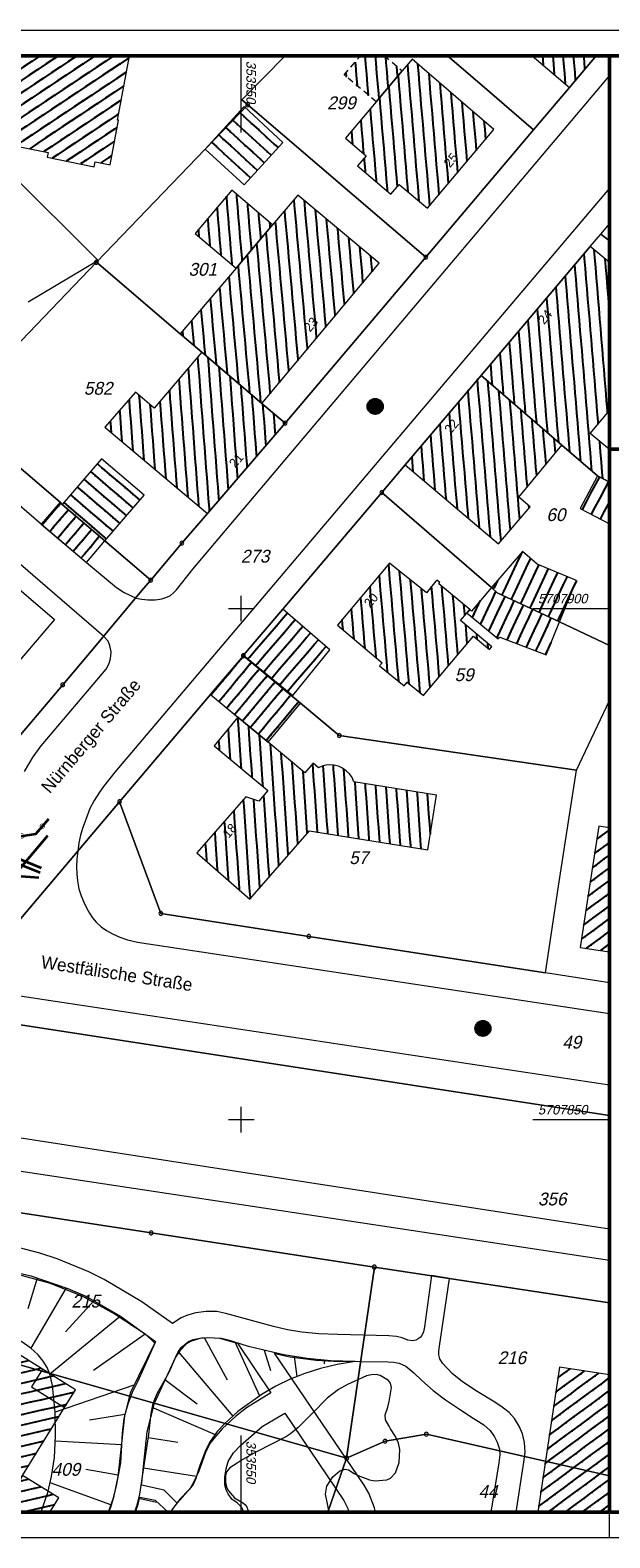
# Model space of a CAD drawing. Extents: x 353221 to 353679, y 5707809 to 5707957.
# Tile 14 of 21: x 353529 to 353586, y 5707809 to 5707957. Entities that reach past the tile are written whole.
import ezdxf

# ---------------------------------------------------------------- set-up
doc = ezdxf.new("R2010")
doc.units = 0
doc.header["$MEASUREMENT"] = 0
doc.linetypes.add('LINE_LT_1', pattern=[1, 0.6, -0.4])
doc.linetypes.add('LINE_LT_4', pattern=[10000, 10000, 0])
for name, color, linetype in [('ALK', 7, 'Continuous'), ('Beschriftung-Punkte', 7, 'Continuous'), ('Gebäude', 7, 'Continuous'), ('Kanaldeckel', 7, 'Continuous'), ('Topographie', 7, 'Continuous'), ('Verm Rahmen P-1', 7, 'Continuous'), ('Verm Schriftfeld P-1', 7, 'Continuous'), ('Vers-1kV', 7, 'Continuous'), ('Vers-Beleuchtung', 7, 'Continuous'), ('Vers-FM_T-Com', 7, 'Continuous'), ('Vers-Gas', 7, 'Continuous'), ('ZL_Linien', 7, 'Continuous'), ('ZZL-Böschungen', 7, 'Continuous')]:
    doc.layers.add(name, color=color, linetype=linetype)
doc.styles.add('10', font='txt', dxfattribs={"oblique": 13.5, "height": 1})
doc.styles.add('2001', font='txt', dxfattribs={"oblique": 13.5, "height": 1})
doc.styles.add('2003', font='txt', dxfattribs={"height": 1})
doc.styles.add('2004', font='txt', dxfattribs={"height": 1})
doc.styles.add('44', font='txt', dxfattribs={"height": 1})
doc.styles.add('9', font='txt', dxfattribs={"width": 0.8, "height": 1})

# ---------------------------------------------------------------- blocks, each defined once
blk = doc.blocks.new('V-Gas')
at = {"color": 30, "true_color": 0xff8c28, "insert": (0, 0.02), "char_height": 1, "attachment_point": 5, "line_spacing_factor": 0.959981, "style": '9'}
blk.add_mtext('G', dxfattribs=at)
blk = doc.blocks.new('SymLine4')
at = {"xscale": 0.5, "yscale": 0.5}
for p, rotation in [((353530.55, 5707878.69), 49.33047065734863), ((353523.42, 5707877.67), 354.8681488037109), ((353524.27, 5707877.66), 4.330501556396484), ((353525.41, 5707877.61), 353.0205093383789), ((353526.65, 5707877.53), 0.5164192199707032), ((353528.55, 5707877.74), 8.72918014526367), ((353521.67, 5707876.2), 48.73999328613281), ((353515.45, 5707872.15), 348.3663711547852), ((353519.02, 5707873.19), 48.73999328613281), ((353512.8, 5707870.7), 78.36636428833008), ((353512.02, 5707866.88), 78.36636428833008)]:
    blk.add_blockref('V-Gas', p, dxfattribs=dict(at, rotation=rotation))
blk = doc.blocks.new('SLOPE1')
at = {"layer": 'ZZL-Böschungen', "color": 254, "lineweight": 13, "true_color": 0xdcdcdc}
for points in [[(353512.417314, 5707838.164994), (353512.338904, 5707837.75611)], [(353515.363629, 5707837.599987), (353515.036664, 5707835.894978)], [(353518.309943, 5707837.034981), (353518.054239, 5707835.701575)], [(353521.256257, 5707836.469974), (353520.533751, 5707832.702352)], [(353524.202571, 5707835.904968), (353523.705249, 5707833.533526)], [(353527.126733, 5707835.235843), (353525.849911, 5707829.777878)], [(353530.031718, 5707834.495328), (353529.107704, 5707831.499538)], [(353532.878549, 5707833.548993), (353529.413, 5707827.649)], [(353535.588989, 5707832.275516), (353532.806389, 5707829.22151)], [(353538.188637, 5707830.778241), (353531.273, 5707825.092)], [(353540.615428, 5707829.014609), (353535.548997, 5707825.448531)], [(353539.50457, 5707824.005174), (353531.79, 5707821.372)], [(353538.607187, 5707821.156748), (353535.139878, 5707820.584569)], [(353538.295282, 5707818.178497), (353531.808424, 5707818.543077)], [(353537.974824, 5707815.201322), (353534.80464, 5707815.780476)], [(353537.234474, 5707812.299414), (353531.305026, 5707814.452282)]]:
    blk.add_lwpolyline(points, dxfattribs=at)
blk = doc.blocks.new('SLOPE2')
at = {"layer": 'ZZL-Böschungen', "color": 254, "lineweight": 13, "true_color": 0xdcdcdc}
for points in [[(353546.404221, 5707828.618103), (353548.632968, 5707824.538649)], [(353549.360271, 5707828.250599), (353551.782475, 5707822.973928)], [(353543.881053, 5707827.228121), (353549.172923, 5707820.986611)], [(353552.246598, 5707827.440356), (353552.851432, 5707825.435678)], [(353555.179545, 5707826.819561), (353555.432098, 5707824.855522)], [(353558.155932, 5707826.455655), (353558.126996, 5707826.093949)], [(353542.524407, 5707824.559583), (353545.686488, 5707822.190007)], [(353541.26189, 5707821.856677), (353547.457644, 5707819.205847)], [(353540.89369, 5707818.882218), (353543.790782, 5707818.436901)], [(353540.437908, 5707815.917043), (353545.630238, 5707815.101815)], [(353539.93345, 5707812.960662), (353541.70726, 5707812.565395)]]:
    blk.add_lwpolyline(points, dxfattribs=at)
blk = doc.blocks.new('2050')
at = {"true_color": 0x000000}
h = blk.add_hatch(color=18, dxfattribs=at)
edge = h.paths.add_edge_path(flags=0)
edge.add_arc((0, 0), 1.5, 0, 360)
at = {"color": 1, "lineweight": 25, "true_color": 0xff0000}
for q in [(-1.06, 1.06), (-1.06, -1.06), (1.06, 1.06), (1.06, -1.06)]:
    blk.add_line((0, 0), q, dxfattribs=at)
blk.add_circle((0, 0), 1.5, dxfattribs=at)

msp = doc.modelspace()

# ---------------------------------------------------------------- hatches: boundary and pattern name
at = {"layer": 'Gebäude', "true_color": 0xff0000}
h = msp.add_hatch(dxfattribs=at)
h.set_pattern_fill('STRATIS_AreaStyle125', color=1, style=0, pattern_type=2)
h.set_pattern_definition([(-146.2796, (353487.105, 5707954.0841), (-0.276616, -1.386897), [0, 0, 1])])
h.paths.add_polyline_path([(353497.33, 5707954.08), (353539.08, 5707954.08), (353537.88, 5707947.79), (353538, 5707947.76), (353537.17, 5707943.42), (353535.72, 5707943.71), (353535.62, 5707943.22), (353531, 5707944.14), (353531.1, 5707944.62), (353507.86, 5707949.26), (353504.13, 5707929.77), (353504.37, 5707929.72), (353502.54, 5707920.21), (353502.29, 5707920.25), (353498.57, 5707900.84), (353498.82, 5707900.79), (353497.85, 5707895.78), (353497.62, 5707895.83), (353487.1, 5707897.84), (353488.11, 5707903.04), (353488.34, 5707903), (353492.01, 5707922.25), (353491.76, 5707922.29), (353493.59, 5707931.79), (353493.82, 5707931.75), (353497.55, 5707951.18), (353496.8, 5707951.32)])
h = msp.add_hatch(dxfattribs=at)
h.set_pattern_fill('STRATIS_AreaStyle131', color=1, style=0, pattern_type=2)
h.set_pattern_definition([(-85.167, (353560.084, 5707954.0841), (1.0807, -0.91219), [0, 0, 1])])
h.paths.add_polyline_path([(353563.99, 5707954.08), (353561.67, 5707954.08), (353560.08, 5707952.2), (353563.2, 5707949.57), (353565.75, 5707952.6)])
h = msp.add_hatch(dxfattribs=at)
h.set_pattern_fill('STRATIS_AreaStyle132', color=1, style=0, pattern_type=2)
h.set_pattern_definition([(-85.1873, (353560.189, 5707953.731), (1.080372, -0.912576), [0, 0, 1])])
h.paths.add_polyline_path([(353565.75, 5707952.6), (353563.2, 5707949.57), (353560.19, 5707946), (353562.21, 5707944.28), (353561.38, 5707943.29), (353564.64, 5707940.52), (353565.45, 5707941.48), (353568.21, 5707939.15), (353574.72, 5707946.86), (353571.94, 5707949.25), (353566.71, 5707953.73)])
h = msp.add_hatch(dxfattribs=at)
h.set_pattern_fill('STRATIS_AreaStyle161', color=1, style=0, pattern_type=2)
h.set_pattern_definition([(-85.223, (353578.4642, 5707954.0841), (1.07981, -0.91324), [0, 0, 1])])
h.paths.add_polyline_path([(353584.73, 5707954.08), (353578.46, 5707954.08), (353582.1, 5707950.98)])
h = msp.add_hatch(dxfattribs=at)
h.set_pattern_fill('STRATIS_AreaStyle133', color=1, style=0, pattern_type=2)
h.set_pattern_definition([(-42.518, (353546.6466, 5707950.1008), (1.41289, 0.06124), [0, 0, 1])])
h.paths.add_polyline_path([(353554.06, 5707945.59), (353550.29, 5707949.12), (353546.47, 5707944.95), (353550.28, 5707941.46)])
h = msp.add_hatch(dxfattribs=at)
h.set_pattern_fill('STRATIS_AreaStyle129', color=1, style=0, pattern_type=2)
h.set_pattern_definition([(-84.861, (353544.045, 5707940.442), (1.085554, -0.906406), [0, 0, 1])])
h.paths.add_polyline_path([(353563.5, 5707933.8), (353555.52, 5707940.44), (353553.07, 5707937.54), (353549.49, 5707933.3), (353544.04, 5707926.87), (353546.15, 5707925.07), (353552.03, 5707920.06)])
h = msp.add_hatch(dxfattribs=at)
h.set_pattern_fill('STRATIS_AreaStyle130', color=1, style=0, pattern_type=2)
h.set_pattern_definition([(-265.205, (353545.503, 5707940.92), (-1.080095, 0.9129), [0, 0, 1])])
h.paths.add_polyline_path([(353553.07, 5707937.54), (353549.07, 5707940.92), (353545.5, 5707936.7), (353549.49, 5707933.3)])
h = msp.add_hatch(dxfattribs=at)
h.set_pattern_fill('STRATIS_AreaStyle162', color=1, style=0, pattern_type=2)
h.set_pattern_definition([(-265.2897, (353573.462, 5707935.423), (-1.07874, 0.914505), [0, 0, 1])])
h.paths.add_polyline_path([(353586.03, 5707919.36), (353586.03, 5707933.86), (353584.15, 5707935.42), (353573.46, 5707922.81), (353581.37, 5707915.99), (353584.85, 5707912.99), (353586.03, 5707912.35), (353586.03, 5707915.54), (353584.14, 5707917.13)])
h = msp.add_hatch(dxfattribs=at)
h.set_pattern_fill('STRATIS_AreaStyle128', color=1, style=0, pattern_type=2)
h.set_pattern_definition([(-85.6695, (353536.666, 5707925.068), (1.072654, -0.921636), [0, 0, 1])])
h.paths.add_polyline_path([(353546.69, 5707909.29), (353554.29, 5707918.13), (353552.03, 5707920.06), (353546.15, 5707925.07), (353541.47, 5707919.61), (353539.64, 5707921.18), (353536.67, 5707917.73)])
h = msp.add_hatch(dxfattribs=at)
h.set_pattern_fill('STRATIS_AreaStyle138', color=1, style=0, pattern_type=2)
h.set_pattern_definition([(-265.289, (353566.052, 5707922.812), (-1.078753, 0.91449), [0, 0, 1])])
h.paths.add_polyline_path([(353581.37, 5707915.99), (353573.46, 5707922.81), (353566.05, 5707914.07), (353575.16, 5707906.32), (353578.25, 5707909.96), (353577.14, 5707910.9)])
h = msp.add_hatch(dxfattribs=at)
h.set_pattern_fill('STRATIS_AreaStyle127', color=1, style=0, pattern_type=2)
h.set_pattern_definition([(-40.62, (353532.6666, 5707915.6198), (1.41008, 0.108), [0, 0, 1])])
h.paths.add_polyline_path([(353536.67, 5707906.62), (353540.51, 5707911.1), (353536.34, 5707914.63), (353532.49, 5707910.19)])
h = msp.add_hatch(dxfattribs=at)
h.set_pattern_fill('STRATIS_AreaStyle160', color=1, style=0, pattern_type=2)
h.set_pattern_definition([(-117.79, (353583.3436, 5707913.9698), (0.41844, -1.35089), [0, 0, 1])])
h.paths.add_polyline_path([(353586.03, 5707908.27), (353586.03, 5707912.35), (353584.85, 5707912.99), (353583.17, 5707909.78)])
h = msp.add_hatch(dxfattribs=at)
h.set_pattern_fill('STRATIS_AreaStyle126', color=1, style=0, pattern_type=2)
h.set_pattern_definition([(-130.347, (353530.6166, 5707911.3738), (0.11472, -1.40955), [0, 0, 1])])
h.paths.add_polyline_path([(353532.27, 5707910.39), (353530.44, 5707908.26), (353534.86, 5707904.51), (353536.67, 5707906.62), (353532.49, 5707910.19)])
h = msp.add_hatch(dxfattribs=at)
h.set_pattern_fill('STRATIS_AreaStyle158', color=1, style=0, pattern_type=2)
h.set_pattern_definition([(-115.043, (353574.6396, 5707906.5628), (0.4827, -1.329285), [0, 0, 1])])
h.paths.add_polyline_path([(353582.81, 5707902.74), (353578.95, 5707904.35), (353577.53, 5707905.58), (353574.47, 5707902.05), (353575.05, 5707901.54), (353581.15, 5707898.69)])
h = msp.add_hatch(dxfattribs=at)
h.set_pattern_fill('STRATIS_AreaStyle137', color=1, style=0, pattern_type=2)
h.set_pattern_definition([(-265.112, (353559.395, 5707904.435), (-1.08157, 0.911154), [0, 0, 1])])
h.paths.add_polyline_path([(353564.5, 5707904.43), (353559.4, 5707898.37), (353563.77, 5707894.69), (353563.52, 5707894.38), (353565.94, 5707892.43), (353566.22, 5707892.78), (353567.82, 5707891.49), (353568.13, 5707891.86), (353572.71, 5707897.29), (353574.27, 5707895.98), (353574.51, 5707896.26), (353571.46, 5707898.82), (353572.08, 5707899.55), (353572.36, 5707899.9), (353569.33, 5707902.42), (353569.42, 5707902.53), (353569.12, 5707902.78), (353569.03, 5707902.67), (353568.11, 5707901.52)])
h = msp.add_hatch(dxfattribs=at)
h.set_pattern_fill('STRATIS_AreaStyle159', color=1, style=0, pattern_type=2)
h.set_pattern_definition([(-295.043, (353572.2506, 5707903.0348), (-0.4827, 1.329285), [0, 0, 1])])
h.paths.add_polyline_path([(353572.26, 5707899.41), (353575.15, 5707897.02), (353575.29, 5707897.19), (353579.82, 5707895.47), (353581.15, 5707898.69), (353575.05, 5707901.54), (353574.47, 5707902.05), (353572.54, 5707899.75), (353572.36, 5707899.9), (353572.08, 5707899.55)])
h = msp.add_hatch(dxfattribs=at)
h.set_pattern_fill('STRATIS_AreaStyle135', color=1, style=0, pattern_type=2)
h.set_pattern_definition([(-310.752, (353550.4086, 5707900.9268), (-0.10477, 1.41033), [0, 0, 1])])
h.paths.add_polyline_path([(353550.23, 5707895.42), (353555.05, 5707891.5), (353558.68, 5707895.97), (353554.07, 5707899.94)])
h = msp.add_hatch(dxfattribs=at)
h.set_pattern_fill('STRATIS_AreaStyle134', color=1, style=0, pattern_type=2)
h.set_pattern_definition([(-129.7615, (353547.1696, 5707896.3648), (0.12912, -1.40831), [0, 0, 1])])
h.paths.add_polyline_path([(353547, 5707891.6), (353549.68, 5707889.36), (353552.62, 5707886.92), (353555.79, 5707890.74), (353554.66, 5707891.68), (353550.21, 5707895.38), (353547.3, 5707891.96)])
h = msp.add_hatch(dxfattribs=at)
h.set_pattern_fill('STRATIS_AreaStyle136', color=1, style=0, pattern_type=2)
h.set_pattern_definition([(-266.0297, (353545.655, 5707889.362), (-1.06684, 0.92836), [0, 0, 1])])
h.paths.add_polyline_path([(353558.62, 5707884.7), (353558.26, 5707884.66), (353557.9, 5707884.56), (353557.56, 5707884.4), (353557.02, 5707884.86), (353556.23, 5707883.91), (353552.62, 5707886.92), (353549.68, 5707889.36), (353547.36, 5707886.58), (353551.67, 5707882.99), (353552.61, 5707882.21), (353551.73, 5707881.15), (353550.46, 5707881.59), (353545.66, 5707876.08), (353550.84, 5707871.56), (353556.67, 5707878.26), (353568.26, 5707876.4), (353569.11, 5707881.73), (353561.02, 5707883.04), (353560.84, 5707883.45), (353560.59, 5707883.82), (353560.28, 5707884.13), (353559.91, 5707884.39), (353559.5, 5707884.57), (353559.07, 5707884.68)])
h = msp.add_hatch(dxfattribs=at)
h.set_pattern_fill('STRATIS_AreaStyle157', color=1, style=0, pattern_type=2)
h.set_pattern_definition([(-323.673, (353583.148, 5707878.715), (0.21325, 1.39804), [0, 0, 1])])
h.paths.add_polyline_path([(353586.03, 5707866.41), (353586.03, 5707878.55), (353584.98, 5707878.71), (353584.07, 5707872.82), (353583.15, 5707866.85)])
h = msp.add_hatch(dxfattribs=at)
h.set_pattern_fill('STRATIS_AreaStyle154', color=1, style=0, pattern_type=2)
h.set_pattern_definition([(-347.038, (353510.156, 5707830.251), (0.750214, 1.198824), [0, 0, 1])])
h.paths.add_polyline_path([(353526.39, 5707811.58), (353512.11, 5707811.58), (353512.45, 5707812.13), (353510.16, 5707813.56), (353510.57, 5707814.21), (353512.75, 5707817.69), (353511.73, 5707818.33), (353518.35, 5707828.95), (353519.16, 5707830.25), (353522.35, 5707828.25), (353523.46, 5707830.02), (353530.56, 5707825.57), (353533.78, 5707823.56), (353532.7, 5707821.82), (353528.61, 5707815.19)])
h = msp.add_hatch(dxfattribs=at)
h.set_pattern_fill('STRATIS_AreaStyle163', color=1, style=0, pattern_type=2)
h.set_pattern_definition([(-323.567, (353579.0147, 5707825.773), (0.210666, 1.398435), [0, 0, 1])])
h.paths.add_polyline_path([(353586.03, 5707811.58), (353586.03, 5707825.04), (353581.14, 5707825.77), (353579.01, 5707811.58)])
h = msp.add_hatch(dxfattribs=at)
h.set_pattern_fill('STRATIS_AreaStyle155', color=1, style=0, pattern_type=2)
h.set_pattern_definition([(-346.677, (353526.3903, 5707815.186), (0.74265, 1.20353), [0, 0, 1])])
h.paths.add_polyline_path([(353531.28, 5707811.58), (353526.39, 5707811.58), (353528.61, 5707815.19), (353532.15, 5707813)])

# ---------------------------------------------------------------- linework, layer by layer
at = {"layer": 'ALK', "color": 1, "lineweight": 18, "true_color": 0xff0000}
for points in [[(353338.91, 5707954.08), (353331.53, 5707909.59), (353354.91, 5707905.12), (353369.7, 5707902.28), (353426.95, 5707891.3), (353491.37, 5707878.94), (353516.87, 5707873.93), (353521.89, 5707879.89), (353526.98, 5707885.94), (353532.53, 5707892.54), (353535.31, 5707895.83), (353540.45, 5707901.94), (353541.15, 5707902.77), (353536.67, 5707906.62), (353532.49, 5707910.19), (353532.27, 5707910.39), (353521.85, 5707919.32), (353535.83, 5707933.87), (353546.47, 5707944.95), (353550.63, 5707949.28), (353550.07, 5707949.75), (353554.3, 5707954.08)], [(353584.73, 5707954.08), (353582.1, 5707950.98), (353578.6, 5707946.84), (353568.05, 5707934.37), (353554.29, 5707918.13), (353546.69, 5707909.29), (353544.19, 5707906.39), (353541.15, 5707902.77), (353540.45, 5707901.94), (353535.31, 5707895.83), (353532.53, 5707892.54), (353526.98, 5707885.94), (353521.89, 5707879.89), (353516.87, 5707873.93), (353514.11, 5707871.16), (353505.95, 5707862.98), (353502.65, 5707859.67), (353490.34, 5707847.35), (353484.97, 5707841.96), (353469.02, 5707817.13), (353465.45, 5707811.58)], [(353554.3, 5707954.08), (353550.07, 5707949.75), (353550.63, 5707949.28), (353568.05, 5707934.37), (353578.6, 5707946.84), (353573.58, 5707951.16), (353570.17, 5707954.08)], [(353570.17, 5707954.08), (353573.58, 5707951.16), (353578.6, 5707946.84), (353582.1, 5707950.98), (353584.73, 5707954.08)], [(353477.17, 5707811.58), (353492.84, 5707836.16), (353502.65, 5707844.71), (353518.83, 5707859.05), (353520.38, 5707860.49), (353521.59, 5707861.62), (353538.09, 5707881.09), (353547, 5707891.6), (353547.3, 5707891.96), (353550.21, 5707895.38), (353550.23, 5707895.42), (353554.07, 5707899.94), (353563.75, 5707911.35), (353566.05, 5707914.07), (353573.46, 5707922.81), (353584.15, 5707935.42), (353585.18, 5707936.63), (353586.03, 5707937.64)], [(353586.03, 5707935.96), (353585.18, 5707936.63), (353586.03, 5707937.64)], [(353586.03, 5707912.35), (353584.85, 5707912.99), (353581.37, 5707915.99), (353573.46, 5707922.81), (353584.15, 5707935.42), (353585.18, 5707936.63), (353586.03, 5707935.96)], [(353586.03, 5707912.35), (353584.85, 5707912.99), (353581.37, 5707915.99), (353573.46, 5707922.81), (353566.05, 5707914.07), (353563.75, 5707911.35), (353574.47, 5707902.05), (353575.05, 5707901.54), (353581.15, 5707898.69), (353586.03, 5707896.39)], [(353586.03, 5707896.39), (353581.15, 5707898.69), (353575.05, 5707901.54), (353574.47, 5707902.05), (353563.75, 5707911.35), (353554.07, 5707899.94), (353550.23, 5707895.42), (353550.21, 5707895.38), (353554.66, 5707891.68), (353555.79, 5707890.74), (353559.59, 5707887.58), (353582.79, 5707884.17), (353586.03, 5707891.01)], [(353586.03, 5707863.37), (353579.76, 5707864.34), (353581.11, 5707873.25), (353582.03, 5707879.17), (353582.79, 5707884.17), (353586.03, 5707891.01)], [(353586.03, 5707863.37), (353579.76, 5707864.34), (353556.61, 5707867.92), (353542.13, 5707870.17), (353538.09, 5707881.09), (353521.59, 5707861.62), (353520.38, 5707860.49), (353518.83, 5707859.05), (353522.17, 5707860.23), (353522.44, 5707860.19), (353581.32, 5707851.13), (353586.03, 5707850.4)], [(353586.03, 5707850.4), (353581.32, 5707851.13), (353522.44, 5707860.19), (353522.17, 5707860.23), (353518.83, 5707859.05), (353502.65, 5707844.71), (353525.82, 5707841.26), (353541.19, 5707838.91), (353563.02, 5707835.57), (353586.03, 5707832.08)], [(353558.48, 5707811.58), (353560.31, 5707816.88), (353492.84, 5707836.16), (353477.17, 5707811.58)], [(353586.03, 5707832.08), (353563.02, 5707835.57), (353560.31, 5707816.88), (353564.07, 5707818.53), (353568.11, 5707819.22), (353586.03, 5707815.14)], [(353586.03, 5707815.14), (353568.11, 5707819.22), (353564.07, 5707818.53), (353560.31, 5707816.88), (353558.48, 5707811.58)]]:
    msp.add_lwpolyline(points, dxfattribs=at)
for points in [[(353568.05, 5707934.37), (353550.63, 5707949.28), (353546.47, 5707944.95), (353535.83, 5707933.87), (353544.04, 5707926.87), (353546.15, 5707925.07), (353552.03, 5707920.06), (353554.29, 5707918.13), (353568.05, 5707934.37)], [(353544.19, 5707906.39), (353546.69, 5707909.29), (353554.29, 5707918.13), (353552.03, 5707920.06), (353546.15, 5707925.07), (353544.04, 5707926.87), (353535.83, 5707933.87), (353521.85, 5707919.32), (353532.27, 5707910.39), (353532.49, 5707910.19), (353536.67, 5707906.62), (353541.15, 5707902.77), (353544.19, 5707906.39)], [(353581.11, 5707873.25), (353582.03, 5707879.17), (353582.79, 5707884.17), (353559.59, 5707887.58), (353555.79, 5707890.74), (353554.66, 5707891.68), (353550.21, 5707895.38), (353547.3, 5707891.96), (353547, 5707891.6), (353538.09, 5707881.09), (353542.13, 5707870.17), (353556.61, 5707867.92), (353579.76, 5707864.34), (353581.11, 5707873.25)], [(353502.65, 5707844.71), (353492.84, 5707836.16), (353560.31, 5707816.88), (353563.02, 5707835.57), (353541.19, 5707838.91), (353525.82, 5707841.26), (353502.65, 5707844.71)]]:
    msp.add_lwpolyline(points, close=True, dxfattribs=at)
for points in [[(353550.44, 5707949.28, 1), (353550.82, 5707949.28, 1), (353550.44, 5707949.28)], [(353567.87, 5707934.37, 1), (353568.24, 5707934.37, 1), (353567.87, 5707934.37)], [(353535.64, 5707933.87, 1), (353536.02, 5707933.87, 1), (353535.64, 5707933.87)], [(353554.1, 5707918.13, 1), (353554.48, 5707918.13, 1), (353554.1, 5707918.13)], [(353563.56, 5707911.35, 1), (353563.93, 5707911.35, 1), (353563.56, 5707911.35)], [(353544, 5707906.39, 1), (353544.38, 5707906.39, 1), (353544, 5707906.39)], [(353540.96, 5707902.77, 1), (353541.34, 5707902.77, 1), (353540.96, 5707902.77)], [(353550.02, 5707895.38, 1), (353550.39, 5707895.38, 1), (353550.02, 5707895.38)], [(353532.35, 5707892.54, 1), (353532.72, 5707892.54, 1), (353532.35, 5707892.54)], [(353559.41, 5707887.58, 1), (353559.78, 5707887.58, 1), (353559.41, 5707887.58)], [(353537.9, 5707881.09, 1), (353538.28, 5707881.09, 1), (353537.9, 5707881.09)], [(353541.94, 5707870.17, 1), (353542.32, 5707870.17, 1), (353541.94, 5707870.17)], [(353556.43, 5707867.92, 1), (353556.8, 5707867.92, 1), (353556.43, 5707867.92)], [(353541, 5707838.91, 1), (353541.38, 5707838.91, 1), (353541, 5707838.91)], [(353562.83, 5707835.57, 1), (353563.21, 5707835.57, 1), (353562.83, 5707835.57)], [(353567.92, 5707819.22, 1), (353568.3, 5707819.22, 1), (353567.92, 5707819.22)], [(353563.88, 5707818.53, 1), (353564.25, 5707818.53, 1), (353563.88, 5707818.53)], [(353560.12, 5707816.88, 1), (353560.5, 5707816.88, 1), (353560.12, 5707816.88)]]:
    msp.add_lwpolyline(points, format="xyb", close=True, dxfattribs=at)
at = {"layer": 'Gebäude', "color": 1, "linetype": 'LINE_LT_1', "lineweight": 18, "true_color": 0xff0000}
msp.add_line((353563.99, 5707954.08), (353565.75, 5707952.6), dxfattribs=at)
at = {"layer": 'Gebäude', "color": 1, "lineweight": 18, "true_color": 0xff0000}
msp.add_line((353563.2, 5707949.57), (353565.75, 5707952.6), dxfattribs=at)
for points in [[(353507.86, 5707949.26), (353531.1, 5707944.62), (353531, 5707944.14), (353535.62, 5707943.22), (353535.72, 5707943.71), (353537.17, 5707943.42), (353538, 5707947.76), (353537.88, 5707947.79), (353539.08, 5707954.08)], [(353578.46, 5707954.08), (353582.1, 5707950.98), (353584.73, 5707954.08)], [(353586.03, 5707933.86), (353584.15, 5707935.42), (353573.46, 5707922.81), (353581.37, 5707915.99), (353584.85, 5707912.99), (353586.03, 5707912.35)], [(353586.03, 5707915.54), (353584.14, 5707917.13), (353586.03, 5707919.36)], [(353586.03, 5707912.35), (353584.85, 5707912.99), (353583.17, 5707909.78), (353586.03, 5707908.27)], [(353586.03, 5707878.55), (353584.98, 5707878.71), (353584.07, 5707872.82), (353583.15, 5707866.85), (353586.03, 5707866.41)], [(353526.39, 5707811.58), (353528.61, 5707815.19), (353532.7, 5707821.82), (353533.78, 5707823.56), (353530.56, 5707825.57), (353523.46, 5707830.02), (353522.35, 5707828.25), (353519.16, 5707830.25), (353518.35, 5707828.95), (353511.73, 5707818.33), (353512.75, 5707817.69), (353510.57, 5707814.21), (353510.16, 5707813.56), (353512.45, 5707812.13), (353512.11, 5707811.58)], [(353586.03, 5707825.04), (353581.14, 5707825.77), (353579.01, 5707811.58)], [(353531.28, 5707811.58), (353532.15, 5707813), (353528.61, 5707815.19), (353526.39, 5707811.58)]]:
    msp.add_lwpolyline(points, dxfattribs=at)
at = {"layer": 'Gebäude', "color": 1, "linetype": 'LINE_LT_1', "lineweight": 18, "true_color": 0xff0000}
msp.add_lwpolyline([(353563.2, 5707949.57), (353560.08, 5707952.2), (353561.67, 5707954.08)], dxfattribs=at)
at = {"layer": 'Gebäude', "color": 1, "lineweight": 18, "true_color": 0xff0000}
for points in [[(353565.75, 5707952.6), (353563.2, 5707949.57), (353560.19, 5707946), (353562.21, 5707944.28), (353561.38, 5707943.29), (353564.64, 5707940.52), (353565.45, 5707941.48), (353568.21, 5707939.15), (353574.72, 5707946.86), (353571.94, 5707949.25), (353566.71, 5707953.73), (353565.75, 5707952.6)], [(353554.06, 5707945.59), (353550.29, 5707949.12), (353546.47, 5707944.95), (353550.28, 5707941.46), (353554.06, 5707945.59)], [(353563.5, 5707933.8), (353555.52, 5707940.44), (353553.07, 5707937.54), (353549.49, 5707933.3), (353544.04, 5707926.87), (353546.15, 5707925.07), (353552.03, 5707920.06), (353563.5, 5707933.8)], [(353553.07, 5707937.54), (353549.07, 5707940.92), (353545.5, 5707936.7), (353549.49, 5707933.3), (353553.07, 5707937.54)], [(353546.69, 5707909.29), (353554.29, 5707918.13), (353552.03, 5707920.06), (353546.15, 5707925.07), (353541.47, 5707919.61), (353539.64, 5707921.18), (353536.67, 5707917.73), (353546.69, 5707909.29)], [(353581.37, 5707915.99), (353573.46, 5707922.81), (353566.05, 5707914.07), (353575.16, 5707906.32), (353578.25, 5707909.96), (353577.14, 5707910.9), (353581.37, 5707915.99)], [(353536.67, 5707906.62), (353540.51, 5707911.1), (353536.34, 5707914.63), (353532.49, 5707910.19), (353536.67, 5707906.62)], [(353532.27, 5707910.39), (353530.44, 5707908.26), (353534.86, 5707904.51), (353536.67, 5707906.62), (353532.49, 5707910.19), (353532.27, 5707910.39)], [(353582.81, 5707902.74), (353578.95, 5707904.35), (353577.53, 5707905.58), (353574.47, 5707902.05), (353575.05, 5707901.54), (353581.15, 5707898.69), (353582.81, 5707902.74)], [(353564.5, 5707904.43), (353559.4, 5707898.37), (353563.77, 5707894.69), (353563.52, 5707894.38), (353565.94, 5707892.43), (353566.22, 5707892.78), (353567.82, 5707891.49), (353568.13, 5707891.86), (353572.71, 5707897.29), (353574.27, 5707895.98), (353574.51, 5707896.26), (353571.46, 5707898.82), (353572.08, 5707899.55), (353572.36, 5707899.9), (353569.33, 5707902.42), (353569.42, 5707902.53), (353569.12, 5707902.78), (353569.03, 5707902.67), (353568.11, 5707901.52), (353564.5, 5707904.43)], [(353572.26, 5707899.41), (353575.15, 5707897.02), (353575.29, 5707897.19), (353579.82, 5707895.47), (353581.15, 5707898.69), (353575.05, 5707901.54), (353574.47, 5707902.05), (353572.54, 5707899.75), (353572.36, 5707899.9), (353572.08, 5707899.55), (353572.26, 5707899.41)], [(353550.23, 5707895.42), (353555.05, 5707891.5), (353558.68, 5707895.97), (353554.07, 5707899.94), (353550.23, 5707895.42)], [(353547, 5707891.6), (353549.68, 5707889.36), (353552.62, 5707886.92), (353555.79, 5707890.74), (353554.66, 5707891.68), (353550.21, 5707895.38), (353547.3, 5707891.96), (353547, 5707891.6)], [(353558.62, 5707884.7), (353558.26, 5707884.66), (353557.9, 5707884.56), (353557.56, 5707884.4), (353557.02, 5707884.86), (353556.23, 5707883.91), (353552.62, 5707886.92), (353549.68, 5707889.36), (353547.36, 5707886.58), (353551.67, 5707882.99), (353552.61, 5707882.21), (353551.73, 5707881.15), (353550.46, 5707881.59), (353545.66, 5707876.08), (353550.84, 5707871.56), (353556.67, 5707878.26), (353568.26, 5707876.4), (353569.11, 5707881.73), (353561.02, 5707883.04), (353560.84, 5707883.45), (353560.59, 5707883.82), (353560.28, 5707884.13), (353559.91, 5707884.39), (353559.5, 5707884.57), (353559.07, 5707884.68), (353558.62, 5707884.7)], [(353529.47, 5707823.84), (353532.7, 5707821.82), (353533.78, 5707823.56), (353530.56, 5707825.57), (353529.47, 5707823.84)]]:
    msp.add_lwpolyline(points, close=True, dxfattribs=at)
at = {"layer": 'Topographie', "color": 254, "lineweight": 13, "true_color": 0xdcdcdc}
for points in [[(353509.47, 5707838.73), (353524.56, 5707835.84), (353529.41, 5707834.7), (353533.05, 5707833.49), (353534.79, 5707832.74), (353538.2, 5707830.77), (353541.6, 5707828.29), (353539.13, 5707823.23), (353538.51, 5707820.75), (353538.36, 5707819.33), (353538.2, 5707816.41), (353537.81, 5707814.32), (353537.45, 5707812.88), (353536.97, 5707811.58)], [(353530.38, 5707811.58), (353530.45, 5707811.73), (353531.08, 5707813.5), (353531.45, 5707815.08), (353531.72, 5707816.94), (353531.84, 5707819.06), (353531.79, 5707821.37), (353531.54, 5707823.99), (353531.27, 5707825.09), (353531.01, 5707825.73), (353530.63, 5707826.35), (353530.13, 5707826.97), (353529.41, 5707827.65), (353527.77, 5707828.79), (353523.9, 5707830.78), (353521.66, 5707832.01), (353517.72, 5707834.42), (353513.66, 5707836.65), (353509.47, 5707838.73)], [(353561.15, 5707826.32), (353558.77, 5707826.4), (353556.45, 5707826.62), (353554.15, 5707826.98), (353550.85, 5707827.78), (353550.2, 5707827.97), (353548.99, 5707828.37), (353548.07, 5707828.57), (353546.65, 5707828.64), (353545.96, 5707828.57), (353545.04, 5707828.3), (353544.66, 5707828.06), (353543.98, 5707827.38), (353543.57, 5707826.75), (353543.24, 5707825.99), (353542.92, 5707825.27), (353542.42, 5707824.37), (353541.77, 5707823.24), (353541.34, 5707822.23), (353541.14, 5707821.26), (353541.03, 5707820.07), (353540.94, 5707819.19), (353540.41, 5707815.75), (353540.03, 5707813.35), (353539.75, 5707812.19), (353539.55, 5707811.58)], [(353561.15, 5707826.32), (353559.39, 5707826.04), (353557.76, 5707825.65), (353556.23, 5707825.17), (353554.79, 5707824.6), (353553.39, 5707823.93), (353552.04, 5707823.15), (353549.66, 5707821.43), (353548.36, 5707820.25), (353547.65, 5707819.48), (353546.89, 5707818.4), (353546.54, 5707817.69), (353545.96, 5707816.15), (353545.8, 5707815.67), (353545.56, 5707814.87), (353545.3, 5707814.3), (353544.92, 5707813.81), (353543.98, 5707812.85), (353543.05, 5707811.58)]]:
    msp.add_lwpolyline(points, dxfattribs=at)
at = {"layer": 'Verm Rahmen P-1', "color": 18, "linetype": 'LINE_LT_4', "lineweight": 13, "true_color": 0x000000}
for p, q in [((353296.03, 5707956.58), (353678.53, 5707956.58)), ((353586.03, 5707809.08), (353586.03, 5707811.58)), ((353678.53, 5707809.08), (353296.03, 5707809.08))]:
    msp.add_line(p, q, dxfattribs=at)
at = {"layer": 'Verm Rahmen P-1', "color": 7, "lineweight": 50, "true_color": 0xffffff}
for p, q in [((353308.53, 5707954.08), (353586.03, 5707954.08)), ((353586.03, 5707954.08), (353586.03, 5707811.58)), ((353586.03, 5707811.58), (353308.53, 5707811.58))]:
    msp.add_line(p, q, dxfattribs=at)
at = {"layer": 'Verm Rahmen P-1', "color": 18, "linetype": 'LINE_LT_4', "lineweight": 50, "true_color": 0x000000}
for p, q in [((353308.53, 5707954.08), (353586.03, 5707954.08)), ((353308.53, 5707954.08), (353676.03, 5707954.08)), ((353586.03, 5707954.08), (353586.03, 5707811.58)), ((353586.03, 5707811.58), (353308.53, 5707811.58)), ((353676.03, 5707811.58), (353308.53, 5707811.58))]:
    msp.add_line(p, q, dxfattribs=at)
at = {"layer": 'Verm Rahmen P-1', "color": 1, "lineweight": 13, "true_color": 0xff0000}
for p, q in [((353550, 5707946.58), (353550, 5707954.08)), ((353550, 5707898.75), (353550, 5707901.25)), ((353548.75, 5707900), (353551.25, 5707900)), ((353578.53, 5707900), (353586.03, 5707900)), ((353550, 5707848.75), (353550, 5707851.25)), ((353548.75, 5707850), (353551.25, 5707850)), ((353578.53, 5707850), (353586.03, 5707850)), ((353550, 5707811.58), (353550, 5707819.08))]:
    msp.add_line(p, q, dxfattribs=at)
at = {"layer": 'Verm Schriftfeld P-1', "color": 18, "lineweight": 50, "true_color": 0x000000}
for p, q in [((353586.03, 5707811.58), (353586.03, 5707954.08)), ((353586.03, 5707954.08), (353676.03, 5707954.08)), ((353586.03, 5707915.58), (353676.03, 5707915.58)), ((353676.03, 5707811.58), (353586.03, 5707811.58))]:
    msp.add_line(p, q, dxfattribs=at)
at = {"layer": 'Vers-1kV', "color": 254, "lineweight": 35, "true_color": 0xc8ffc8}
msp.add_lwpolyline([(353366, 5707901.34), (353368.29, 5707900.83), (353391.18, 5707896.8), (353393.36, 5707896.5), (353397.17, 5707896.2), (353400.84, 5707895.73), (353403.26, 5707895.58), (353406.29, 5707894.92), (353422.02, 5707892.01), (353441.67, 5707888.27), (353454.28, 5707885.9), (353466.52, 5707883.35), (353483.7, 5707880.07), (353488.72, 5707879.18), (353491.2, 5707877.86), (353494.02, 5707877.17), (353510.83, 5707873.96), (353517.16, 5707872.79), (353521.56, 5707878.22), (353523.14, 5707877.58), (353530.42, 5707874.63)], dxfattribs=at)
at = {"layer": 'Vers-Beleuchtung', "color": 254, "lineweight": 35, "true_color": 0xc8ffc8}
msp.add_line((353521.74, 5707877.63), (353530.32, 5707874.16), dxfattribs=at)
at = {"layer": 'Vers-FM_T-Com', "color": 15, "lineweight": 35, "true_color": 0xb94b4b}
msp.add_line((353518.21, 5707874.58), (353530.21, 5707873.67), dxfattribs=at)
at = {"layer": 'Vers-Gas', "color": 30, "lineweight": 35, "true_color": 0xff8c28}
for points in [[(353511.63, 5707864.97), (353513.2, 5707872.61), (353517.7, 5707871.69), (353522.99, 5707877.71), (353523.84, 5707877.63), (353524.69, 5707877.7), (353526.12, 5707877.52), (353527.18, 5707877.53), (353529.92, 5707877.95), (353531.19, 5707879.42)], [(353518.43, 5707862.22), (353518.71, 5707863.32), (353526.67, 5707872.57), (353531.09, 5707877.78)]]:
    msp.add_lwpolyline(points, dxfattribs=at)
at = {"layer": 'ZL_Linien', "color": 254, "lineweight": 13, "true_color": 0xdcdcdc}
msp.add_line((353527.25, 5707862.27, 42.21), (353586.03, 5707853.41), dxfattribs=at)
for points in [[(353586.03, 5707941.12), (353537.63, 5707883.98), (353536.51, 5707882.59), (353536.12, 5707882.02), (353535.62, 5707881.21), (353535.2, 5707880.43), (353534.78, 5707879.36), (353534.49, 5707878.58), (353534.28, 5707877.82), (353534.11, 5707877.06), (353534, 5707876.27), (353533.93, 5707875.48), (353533.87, 5707874.73), (353533.91, 5707874.03), (353533.98, 5707873.35), (353534.12, 5707872.59), (353534.33, 5707871.9), (353534.59, 5707871.27), (353534.88, 5707870.64), (353535.15, 5707870.2), (353535.44, 5707869.74), (353535.82, 5707869.31), (353536.29, 5707868.86), (353536.82, 5707868.49), (353537.39, 5707868.17), (353538.11, 5707867.83), (353538.88, 5707867.58), (353539.86, 5707867.37), (353586.03, 5707860.38)], [(353586.03, 5707839.27), (353509.84, 5707851.04), (353506.66, 5707848.25), (353586.03, 5707836.26)], [(353576.9, 5707811.58), (353577.65, 5707816.5), (353577.76, 5707817.46), (353577.72, 5707818.41), (353577.51, 5707819.25), (353577.19, 5707820), (353576.72, 5707820.76), (353576.22, 5707821.33), (353575.52, 5707821.88), (353574.8, 5707822.35), (353573.07, 5707823.39), (353571.65, 5707824.35), (353570.65, 5707825.15), (353569.68, 5707826.18), (353569.43, 5707826.58), (353569.32, 5707826.97), (353569.32, 5707827.35), (353569.38, 5707827.82), (353570.37, 5707834.44), (353568.61, 5707834.73), (353567.92, 5707829.71), (353567.82, 5707829.25), (353567.65, 5707828.88), (353567.49, 5707828.69), (353567.32, 5707828.54), (353567.08, 5707828.43), (353566.77, 5707828.36), (353566.31, 5707828.43), (353565.74, 5707828.65), (353565.2, 5707828.79), (353564.45, 5707828.85), (353559.44, 5707828.97), (353557.58, 5707829.04), (353555.92, 5707829.21), (353554.54, 5707829.42), (353553.14, 5707829.76), (353548.48, 5707831.04), (353547.6, 5707831.22), (353546.56, 5707831.22), (353545.56, 5707831.09), (353544.75, 5707830.88), (353544.11, 5707830.61), (353543.26, 5707830.06), (353540.29, 5707832.18), (353536.59, 5707834.36), (353535.09, 5707835.09), (353531.99, 5707836.36), (353530.29, 5707836.93), (353526.8, 5707837.83)], [(353528.47, 5707834.79), (353531.32, 5707834), (353534.47, 5707832.73), (353537.68, 5707830.97), (353540.59, 5707829.03), (353541.56, 5707828.12), (353539.87, 5707824.42), (353539.32, 5707823.29), (353538.9, 5707822.17), (353538.59, 5707821.03), (353538.29, 5707818.3), (353537.93, 5707815.09), (353537.5, 5707813.04), (353537.2, 5707812.06), (353537, 5707811.58)], [(353563.13, 5707811.58), (353563.03, 5707812.01), (353562.49, 5707813.44), (353562.04, 5707814.24), (353553.26, 5707827.15), (353553.59, 5707827.06), (353554.75, 5707826.8), (353556.05, 5707826.61), (353557.33, 5707826.45), (353559.02, 5707826.36), (353564.35, 5707826.3), (353564.89, 5707826.27), (353565.46, 5707826.18), (353566.1, 5707825.88), (353566.89, 5707825.21), (353567.66, 5707824.47), (353568.76, 5707823.49), (353569.97, 5707822.57), (353571.34, 5707821.66), (353572.69, 5707820.8), (353573.74, 5707820.13), (353574.34, 5707819.59), (353574.78, 5707818.95), (353575.05, 5707818.45), (353575.27, 5707817.75), (353575.3, 5707817.21), (353575.19, 5707816.42), (353574.42, 5707811.58)], [(353550.24, 5707811.58), (353550.06, 5707812.04), (353549.61, 5707812.51), (353549.08, 5707812.87), (353548.71, 5707813.4), (353548.52, 5707813.79), (353548.39, 5707814.26), (353548.39, 5707815.04), (353548.53, 5707815.83), (353548.73, 5707816.55), (353549.25, 5707817.39), (353549.96, 5707818.16), (353552.05, 5707819.96), (353554.25, 5707821.28), (353560.04, 5707812.73), (353560.43, 5707811.94), (353560.55, 5707811.58)], [(353539.65, 5707811.58), (353539.93, 5707812.37), (353540.07, 5707813.06), (353541.58, 5707812.78), (353542.86, 5707811.59), (353542.86, 5707811.58)]]:
    msp.add_lwpolyline(points, dxfattribs=at)
msp.add_lwpolyline([(353552.9, 5707823.28), (353550.5, 5707821.79), (353549.43, 5707820.95), (353548.14, 5707819.74), (353547.31, 5707818.81), (353546.92, 5707818.32), (353546.51, 5707817.43), (353545.86, 5707815.6), (353545.44, 5707814.69), (353544.99, 5707813.9), (353543.74, 5707812.46), (353542.46, 5707813.74), (353540.24, 5707814.23), (353540.27, 5707814.43), (353540.47, 5707816.37), (353540.78, 5707819.46), (353541.5, 5707822.24), (353543.8, 5707827.21), (353544.13, 5707827.7), (353544.48, 5707828), (353544.84, 5707828.3), (353545.3, 5707828.48), (353546.12, 5707828.65), (353546.9, 5707828.68), (353547.86, 5707828.61), (353549.23, 5707828.23), (353549.62, 5707828.12), (353552.9, 5707823.28)], close=True, dxfattribs=at)
at = {"layer": 'ZL_Linien', "color": 161, "lineweight": 13, "true_color": 0x51a8ff}
msp.add_lwpolyline([(353558.61, 5707811.58), (353558.43, 5707812.4), (353558.25, 5707813.35), (353558.37, 5707814.15), (353558.96, 5707815.06), (353559.63, 5707815.65), (353560.15, 5707815.81), (353560.48, 5707815.72), (353561.04, 5707815.38), (353561.43, 5707815.17), (353562.54, 5707814.75), (353563.08, 5707814.66), (353564.23, 5707814.76), (353564.61, 5707814.92), (353565.09, 5707815.43), (353565.44, 5707816.45), (353565.5, 5707817.72), (353565.37, 5707818.34), (353565.1, 5707818.99), (353564.61, 5707819.75), (353564.47, 5707819.99), (353564.1, 5707820.64), (353564.09, 5707821.12), (353564.33, 5707821.88), (353564.48, 5707822.43), (353564.71, 5707823.78), (353564.61, 5707824.21), (353564.39, 5707824.47), (353563.59, 5707824.97), (353563.23, 5707825.06), (353562.75, 5707825.04), (353562.25, 5707824.92), (353561.11, 5707824.41), (353560.41, 5707824.08), (353559.5, 5707823.59), (353558.41, 5707822.74), (353556.97, 5707821.28), (353555.57, 5707819.88), (353554.82, 5707819.26), (353554.42, 5707818.99), (353551.5, 5707817.5), (353550.1, 5707816.7), (353549.59, 5707816.4), (353548.87, 5707815.94), (353548.57, 5707815.55), (353548.46, 5707815.14), (353548.45, 5707814.54), (353548.57, 5707814.03), (353548.75, 5707813.68), (353549.33, 5707813.01), (353550.21, 5707812.48), (353550.48, 5707812.24), (353550.72, 5707811.66), (353550.73, 5707811.58)], dxfattribs=at)
at = {"layer": 'ZL_Linien', "color": 254, "lineweight": 13, "true_color": 0xdcdcdc}
for points in [[(353525.6, 5707912.41, 0), (353530.47, 5707908.25, 0), (353534.87, 5707904.51, 0), (353537.79, 5707902.05, 0), (353538.55, 5707901.55, 0), (353539.18, 5707901.26, 0), (353539.73, 5707901.02, 0), (353540.26, 5707900.9, 0), (353540.85, 5707900.85, 0), (353541.57, 5707900.86, 0), (353542.23, 5707900.94, 0), (353542.73, 5707901.11, 0), (353543.07, 5707901.27, 0), (353543.36, 5707901.53, 0), (353543.65, 5707901.82, 0), (353545.26, 5707903.86, 0), (353586.03, 5707952.11, 0)], [(353527.27, 5707942.76, 0), (353535.99, 5707934.03, 0), (353536, 5707934.03, 0), (353529.15, 5707929.97, 0)], [(353528.79, 5707884.04, 0), (353529.64, 5707885.49, 0), (353530.42, 5707886.55, 0), (353536.77, 5707894.05, 0), (353537.05, 5707894.55, 0), (353537.2, 5707895.07, 0), (353537.28, 5707895.76, 0), (353537.16, 5707896.38, 0), (353536.98, 5707896.8, 0), (353536.55, 5707897.27, 0), (353526.96, 5707905.54, 0)], [(353525.7, 5707904.07, 0), (353531.73, 5707898.91, 0), (353515.62, 5707880.08, 0)]]:
    msp.add_polyline3d(points, dxfattribs=at)

# ---------------------------------------------------------------- block references
at = {"layer": 'Kanaldeckel', "xscale": 0.5, "yscale": 0.5, "zscale": 0.5}
for p in [(353563.1, 5707919.77, 42.41), (353573.64, 5707858.92, 43.59)]:
    msp.add_blockref('2050', p, dxfattribs=at)
at = {"layer": 'Vers-Gas'}
msp.add_blockref('SymLine4', (0, 0), dxfattribs=at)
at = {"layer": 'ZZL-Böschungen'}
for name in ['SLOPE1', 'SLOPE2']:
    msp.add_blockref(name, (0, 0), dxfattribs=at)

# ---------------------------------------------------------------- texts
at = {"layer": 'ALK', "color": 1, "true_color": 0xff0000, "char_height": 1.25, "attachment_point": 5, "line_spacing_factor": 0.959981, "style": '2001'}
for s, insert in [('299', (353559.8, 5707949.46)), ('301', (353546.23, 5707933.17)), ('582', (353536, 5707921.53)), ('60', (353580.78, 5707909.17)), ('273', (353551.36, 5707905.11)), ('59', (353571.8, 5707893.51)), ('57', (353561.49, 5707875.61)), ('49', (353582.33, 5707857.56)), ('356', (353580.42, 5707842.22)), ('215', (353534.79, 5707832.23)), ('216', (353576.47, 5707826.69)), ('409', (353532.85, 5707815.77)), ('44', (353574.14, 5707813.61))]:
    msp.add_mtext(s, dxfattribs=dict(at, insert=insert))
at = {"layer": 'ALK', "color": 1, "true_color": 0xff0000, "char_height": 1.25, "attachment_point": 5, "line_spacing_factor": 0.959981, "style": '2004'}
for s, insert, rotation in [('Nürnberger Straße', (353535.44, 5707887.42), 49.7616), ('Westfälische Straße', (353537.83, 5707864.3), 351.2103)]:
    msp.add_mtext(s, dxfattribs=dict(at, insert=insert, rotation=rotation))
at = {"layer": 'Beschriftung-Punkte', "color": 7, "true_color": 0xffffff, "char_height": 0.01, "attachment_point": 1, "line_spacing_factor": 0.959981, "style": '44'}
for s, insert in [(' 42.41 ', (353563.63, 5707919.62)), (' 43.59 ', (353574.15, 5707858.63))]:
    msp.add_mtext(s, dxfattribs=dict(at, insert=insert))
at = {"layer": 'Gebäude', "color": 7, "true_color": 0xffffff, "char_height": 0.9, "attachment_point": 5, "line_spacing_factor": 0.959981, "style": '2003'}
for s, insert, rotation in [('25', (353570.51, 5707943.86), 50.1391), ('23', (353556.82, 5707927.79), 50.1391), ('24', (353579.72, 5707928.53), 49.888), ('22', (353570.57, 5707917.82), 49.888), ('21', (353549.51, 5707914.5), 49.3304), ('20', (353562.7, 5707900.81), 49.888), ('18', (353548.87, 5707878.26), 48.9703)]:
    msp.add_mtext(s, dxfattribs=dict(at, insert=insert, rotation=rotation))
at = {"layer": 'Verm Rahmen P-1', "color": 1, "true_color": 0xff0000, "char_height": 0.929, "attachment_point": 1, "rotation": 270, "line_spacing_factor": 0.959981, "style": '10'}
for insert in [(353551.43, 5707953.58), (353551.43, 5707818.58)]:
    msp.add_mtext('353550', dxfattribs=dict(at, insert=insert))
at = {"layer": 'Verm Rahmen P-1', "color": 1, "true_color": 0xff0000, "char_height": 0.929, "attachment_point": 1, "line_spacing_factor": 0.959981, "style": '10'}
for s, insert in [('5707900', (353579.03, 5707901.43)), ('5707850', (353579.03, 5707851.43))]:
    msp.add_mtext(s, dxfattribs=dict(at, insert=insert))

doc.saveas('drawing.dxf')
